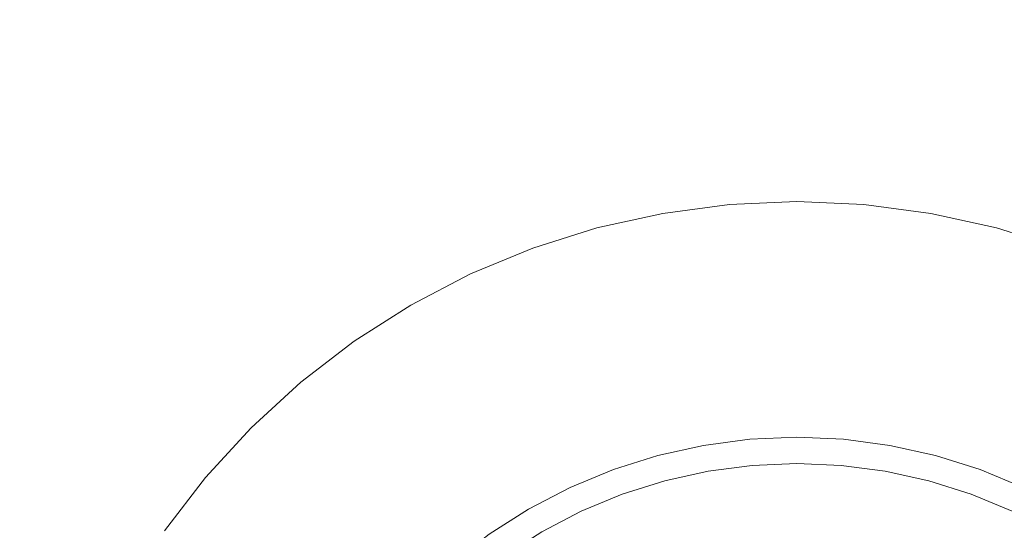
# Model space of a CAD drawing. Header units: millimetres. Extents: x -230 to 230, y -130 to 130.
# Tile 6 of 47: x -122 to -104, y -97 to -87. Entities that reach past the tile are written whole.
import ezdxf

# ---------------------------------------------------------------- set-up
doc = ezdxf.new("R2010")
doc.units = ezdxf.units.MM
doc.header["$LTSCALE"] = 25.4
doc.layers.add('Lighting-Moving Light', color=7, linetype='Continuous', lineweight=5, true_color=0x000000)

# ---------------------------------------------------------------- blocks, each defined once
blk = doc.blocks.new('Group-1')
at = {"layer": 'Lighting-Moving Light', "color": 7, "linetype": 'Continuous', "lineweight": 5, "transparency": 33554687}
for points, invisible_edges in [([(-503.576, 1.533, -25), (-503.576, 226.446, -25), (-761.075, 239.033, -25), (-761.075, -11.053, -25)], 14), ([(-770.152, 222.936, -116.924), (-519.672, 235.523, -116.924), (-519.672, -7.543, -116.924), (-757.565, -7.543, -116.924)], 11), ([(-770.152, 5.043, -116.924), (-770.152, 222.936, -116.924), (-757.565, -7.543, -116.924)], 10), ([(-749.872, 22.996, -24.957), (-748.637, 23.269, -24.957), (-747.383, 23.434, -24.957), (-746.119, 8.99, -24.957)], 12), ([(-747.383, 23.434, -24.957), (-748.637, 23.269, -24.957), (-747.868, 18.911, -0.368), (-746.997, 19.025, -0.368)], 10), ([(-746.119, 23.49, -24.957), (-747.383, 23.434, -24.957), (-746.997, 19.025, -0.368), (-746.119, 19.064, -0.368)], 10), ([(-747.383, 23.434, -24.957), (-746.119, 23.49, -24.957), (-744.855, 23.434, -24.957), (-746.119, 8.99, -24.957)], 12), ([(-744.855, 23.434, -24.957), (-746.119, 23.49, -24.957), (-746.119, 19.064, -0.368), (-745.241, 19.025, -0.368)], 10), ([(-744.855, 23.434, -24.957), (-743.601, 23.269, -24.957), (-742.366, 22.996, -24.957), (-746.119, 8.99, -24.957)], 12), ([(-743.601, 23.269, -24.957), (-744.855, 23.434, -24.957), (-745.241, 19.025, -0.368), (-744.369, 18.911, -0.368)], 10), ([(-748.637, 23.269, -24.957), (-749.872, 22.996, -24.957), (-748.726, 18.72, -0.368), (-747.868, 18.911, -0.368)], 10), ([(-742.366, 22.996, -24.957), (-743.601, 23.269, -24.957), (-744.369, 18.911, -0.368), (-743.511, 18.72, -0.368)], 10), ([(-752.247, 22.131, -24.957), (-751.078, 22.615, -24.957), (-749.872, 22.996, -24.957), (-746.119, 8.99, -24.957)], 12), ([(-749.872, 22.996, -24.957), (-751.078, 22.615, -24.957), (-749.564, 18.456, -0.368), (-748.726, 18.72, -0.368)], 10), ([(-742.366, 22.996, -24.957), (-741.159, 22.615, -24.957), (-739.991, 22.131, -24.957), (-746.119, 8.99, -24.957)], 12), ([(-741.159, 22.615, -24.957), (-742.366, 22.996, -24.957), (-743.511, 18.72, -0.368), (-742.673, 18.456, -0.368)], 10), ([(-751.078, 22.615, -24.957), (-752.247, 22.131, -24.957), (-750.376, 18.12, -0.368), (-749.564, 18.456, -0.368)], 10), ([(-739.991, 22.131, -24.957), (-741.159, 22.615, -24.957), (-742.673, 18.456, -0.368), (-741.861, 18.12, -0.368)], 10), ([(-754.436, 20.867, -24.957), (-753.369, 21.547, -24.957), (-752.247, 22.131, -24.957), (-746.119, 8.99, -24.957)], 12), ([(-752.247, 22.131, -24.957), (-753.369, 21.547, -24.957), (-751.156, 17.714, -0.368), (-750.376, 18.12, -0.368)], 10), ([(-739.991, 22.131, -24.957), (-738.869, 21.547, -24.957), (-737.802, 20.867, -24.957), (-746.119, 8.99, -24.957)], 12), ([(-753.369, 21.547, -24.957), (-754.436, 20.867, -24.957), (-751.897, 17.242, -0.368), (-751.156, 17.714, -0.368)], 10), ([(-756.372, 19.243, -24.957), (-755.439, 20.097, -24.957), (-754.436, 20.867, -24.957), (-746.119, 8.99, -24.957)], 12), ([(-754.436, 20.867, -24.957), (-755.439, 20.097, -24.957), (-752.594, 16.707, -0.368), (-751.897, 17.242, -0.368)], 10), ([(-737.802, 20.867, -24.957), (-736.798, 20.097, -24.957), (-735.866, 19.243, -24.957), (-746.119, 8.99, -24.957)], 12), ([(-755.439, 20.097, -24.957), (-756.372, 19.243, -24.957), (-753.242, 16.113, -0.368), (-752.594, 16.707, -0.368)], 10), ([(-757.996, 17.306, -24.957), (-757.226, 18.31, -24.957), (-756.372, 19.243, -24.957), (-746.119, 8.99, -24.957)], 12), ([(-756.372, 19.243, -24.957), (-757.226, 18.31, -24.957), (-753.836, 15.465, -0.368), (-753.242, 16.113, -0.368)], 10), ([(-735.866, 19.243, -24.957), (-735.011, 18.31, -24.957), (-734.241, 17.306, -24.957), (-746.119, 8.99, -24.957)], 12), ([(-746.996, 19.016, -0.326), (-746.119, 19.054, -0.326), (-746.119, 19.064, -0.368), (-746.997, 19.025, -0.368)], 11), ([(-746.119, 19.054, -0.326), (-745.242, 19.016, -0.326), (-745.241, 19.025, -0.368), (-746.119, 19.064, -0.368)], 11), ([(-748.724, 18.711, -0.326), (-747.866, 18.901, -0.326), (-747.868, 18.911, -0.368), (-748.726, 18.72, -0.368)], 11), ([(-748.72, 18.698, -0.284), (-747.864, 18.888, -0.284), (-747.866, 18.901, -0.326), (-748.724, 18.711, -0.326)], 15), ([(-748.716, 18.682, -0.244), (-747.861, 18.872, -0.244), (-747.864, 18.888, -0.284), (-748.72, 18.698, -0.284)], 15), ([(-748.711, 18.663, -0.205), (-747.858, 18.852, -0.205), (-747.861, 18.872, -0.244), (-748.716, 18.682, -0.244)], 15), ([(-747.866, 18.901, -0.326), (-746.996, 19.016, -0.326), (-746.997, 19.025, -0.368), (-747.868, 18.911, -0.368)], 11), ([(-747.864, 18.888, -0.284), (-746.995, 19.003, -0.284), (-746.996, 19.016, -0.326), (-747.866, 18.901, -0.326)], 15), ([(-747.861, 18.872, -0.244), (-746.993, 18.986, -0.244), (-746.995, 19.003, -0.284), (-747.864, 18.888, -0.284)], 15), ([(-747.858, 18.852, -0.205), (-746.992, 18.966, -0.205), (-746.993, 18.986, -0.244), (-747.861, 18.872, -0.244)], 15), ([(-747.854, 18.829, -0.169), (-746.99, 18.942, -0.169), (-746.992, 18.966, -0.205), (-747.858, 18.852, -0.205)], 15), ([(-747.849, 18.803, -0.134), (-746.987, 18.916, -0.134), (-746.99, 18.942, -0.169), (-747.854, 18.829, -0.169)], 15), ([(-747.844, 18.774, -0.102), (-746.985, 18.887, -0.102), (-746.987, 18.916, -0.134), (-747.849, 18.803, -0.134)], 15), ([(-747.838, 18.742, -0.073), (-746.982, 18.855, -0.073), (-746.985, 18.887, -0.102), (-747.844, 18.774, -0.102)], 15), ([(-746.995, 19.003, -0.284), (-746.119, 19.041, -0.284), (-746.119, 19.054, -0.326), (-746.996, 19.016, -0.326)], 15), ([(-746.993, 18.986, -0.244), (-746.119, 19.024, -0.244), (-746.119, 19.041, -0.284), (-746.995, 19.003, -0.284)], 15), ([(-746.992, 18.966, -0.205), (-746.119, 19.004, -0.205), (-746.119, 19.024, -0.244), (-746.993, 18.986, -0.244)], 15), ([(-746.99, 18.942, -0.169), (-746.119, 18.98, -0.169), (-746.119, 19.004, -0.205), (-746.992, 18.966, -0.205)], 15), ([(-746.987, 18.916, -0.134), (-746.119, 18.954, -0.134), (-746.119, 18.98, -0.169), (-746.99, 18.942, -0.169)], 15), ([(-746.985, 18.887, -0.102), (-746.119, 18.924, -0.102), (-746.119, 18.954, -0.134), (-746.987, 18.916, -0.134)], 15), ([(-746.982, 18.855, -0.073), (-746.119, 18.892, -0.073), (-746.119, 18.924, -0.102), (-746.985, 18.887, -0.102)], 15), ([(-746.979, 18.82, -0.046), (-746.119, 18.858, -0.046), (-746.119, 18.892, -0.073), (-746.982, 18.855, -0.073)], 15), ([(-746.119, 19.041, -0.284), (-745.243, 19.003, -0.284), (-745.242, 19.016, -0.326), (-746.119, 19.054, -0.326)], 15), ([(-746.119, 19.024, -0.244), (-745.244, 18.986, -0.244), (-745.243, 19.003, -0.284), (-746.119, 19.041, -0.284)], 15), ([(-746.119, 19.004, -0.205), (-745.246, 18.966, -0.205), (-745.244, 18.986, -0.244), (-746.119, 19.024, -0.244)], 15), ([(-746.119, 18.98, -0.169), (-745.248, 18.942, -0.169), (-745.246, 18.966, -0.205), (-746.119, 19.004, -0.205)], 15), ([(-746.119, 18.954, -0.134), (-745.25, 18.916, -0.134), (-745.248, 18.942, -0.169), (-746.119, 18.98, -0.169)], 15), ([(-746.119, 18.924, -0.102), (-745.253, 18.887, -0.102), (-745.25, 18.916, -0.134), (-746.119, 18.954, -0.134)], 15), ([(-746.119, 18.892, -0.073), (-745.256, 18.855, -0.073), (-745.253, 18.887, -0.102), (-746.119, 18.924, -0.102)], 15), ([(-746.119, 18.858, -0.046), (-745.259, 18.82, -0.046), (-745.256, 18.855, -0.073), (-746.119, 18.892, -0.073)], 15), ([(-745.256, 18.855, -0.073), (-744.399, 18.742, -0.073), (-744.394, 18.774, -0.102), (-745.253, 18.887, -0.102)], 15), ([(-745.253, 18.887, -0.102), (-744.394, 18.774, -0.102), (-744.388, 18.803, -0.134), (-745.25, 18.916, -0.134)], 15), ([(-745.25, 18.916, -0.134), (-744.388, 18.803, -0.134), (-744.384, 18.829, -0.169), (-745.248, 18.942, -0.169)], 15), ([(-745.248, 18.942, -0.169), (-744.384, 18.829, -0.169), (-744.38, 18.852, -0.205), (-745.246, 18.966, -0.205)], 15), ([(-745.246, 18.966, -0.205), (-744.38, 18.852, -0.205), (-744.376, 18.872, -0.244), (-745.244, 18.986, -0.244)], 15), ([(-745.244, 18.986, -0.244), (-744.376, 18.872, -0.244), (-744.373, 18.888, -0.284), (-745.243, 19.003, -0.284)], 15), ([(-745.243, 19.003, -0.284), (-744.373, 18.888, -0.284), (-744.371, 18.901, -0.326), (-745.242, 19.016, -0.326)], 15), ([(-745.242, 19.016, -0.326), (-744.371, 18.901, -0.326), (-744.369, 18.911, -0.368), (-745.241, 19.025, -0.368)], 11), ([(-744.38, 18.852, -0.205), (-743.527, 18.663, -0.205), (-743.522, 18.682, -0.244), (-744.376, 18.872, -0.244)], 15), ([(-744.376, 18.872, -0.244), (-743.522, 18.682, -0.244), (-743.517, 18.698, -0.284), (-744.373, 18.888, -0.284)], 15), ([(-744.373, 18.888, -0.284), (-743.517, 18.698, -0.284), (-743.514, 18.711, -0.326), (-744.371, 18.901, -0.326)], 15), ([(-744.371, 18.901, -0.326), (-743.514, 18.711, -0.326), (-743.511, 18.72, -0.368), (-744.369, 18.911, -0.368)], 11), ([(-749.561, 18.447, -0.326), (-748.724, 18.711, -0.326), (-748.726, 18.72, -0.368), (-749.564, 18.456, -0.368)], 11), ([(-749.557, 18.435, -0.284), (-748.72, 18.698, -0.284), (-748.724, 18.711, -0.326), (-749.561, 18.447, -0.326)], 15), ([(-749.551, 18.419, -0.244), (-748.716, 18.682, -0.244), (-748.72, 18.698, -0.284), (-749.557, 18.435, -0.284)], 15), ([(-748.705, 18.64, -0.169), (-747.854, 18.829, -0.169), (-747.858, 18.852, -0.205), (-748.711, 18.663, -0.205)], 15), ([(-748.698, 18.614, -0.134), (-747.849, 18.803, -0.134), (-747.854, 18.829, -0.169), (-748.705, 18.64, -0.169)], 15), ([(-748.69, 18.586, -0.102), (-747.844, 18.774, -0.102), (-747.849, 18.803, -0.134), (-748.698, 18.614, -0.134)], 15), ([(-748.682, 18.555, -0.073), (-747.838, 18.742, -0.073), (-747.844, 18.774, -0.102), (-748.69, 18.586, -0.102)], 15), ([(-748.673, 18.522, -0.046), (-747.832, 18.708, -0.046), (-747.838, 18.742, -0.073), (-748.682, 18.555, -0.073)], 15), ([(-748.663, 18.486, -0.023), (-747.826, 18.672, -0.023), (-747.832, 18.708, -0.046), (-748.673, 18.522, -0.046)], 15), ([(-747.832, 18.708, -0.046), (-746.979, 18.82, -0.046), (-746.982, 18.855, -0.073), (-747.838, 18.742, -0.073)], 15), ([(-747.826, 18.672, -0.023), (-746.976, 18.784, -0.023), (-746.979, 18.82, -0.046), (-747.832, 18.708, -0.046)], 15), ([(-747.819, 18.634, -0.003), (-746.972, 18.745, -0.003), (-746.976, 18.784, -0.023), (-747.826, 18.672, -0.023)], 15), ([(-747.812, 18.594, 0.013), (-746.969, 18.705, 0.013), (-746.972, 18.745, -0.003), (-747.819, 18.634, -0.003)], 15), ([(-747.805, 18.553, 0.027), (-746.965, 18.664, 0.027), (-746.969, 18.705, 0.013), (-747.812, 18.594, 0.013)], 15), ([(-746.976, 18.784, -0.023), (-746.119, 18.821, -0.023), (-746.119, 18.858, -0.046), (-746.979, 18.82, -0.046)], 15), ([(-746.972, 18.745, -0.003), (-746.119, 18.782, -0.003), (-746.119, 18.821, -0.023), (-746.976, 18.784, -0.023)], 15), ([(-746.969, 18.705, 0.013), (-746.119, 18.742, 0.013), (-746.119, 18.782, -0.003), (-746.972, 18.745, -0.003)], 15), ([(-746.965, 18.664, 0.027), (-746.119, 18.701, 0.027), (-746.119, 18.742, 0.013), (-746.969, 18.705, 0.013)], 15), ([(-746.961, 18.621, 0.036), (-746.119, 18.658, 0.036), (-746.119, 18.701, 0.027), (-746.965, 18.664, 0.027)], 15), ([(-746.119, 18.821, -0.023), (-745.262, 18.784, -0.023), (-745.259, 18.82, -0.046), (-746.119, 18.858, -0.046)], 15), ([(-746.119, 18.782, -0.003), (-745.265, 18.745, -0.003), (-745.262, 18.784, -0.023), (-746.119, 18.821, -0.023)], 15), ([(-746.119, 18.742, 0.013), (-745.269, 18.705, 0.013), (-745.265, 18.745, -0.003), (-746.119, 18.782, -0.003)], 15), ([(-746.119, 18.701, 0.027), (-745.272, 18.664, 0.027), (-745.269, 18.705, 0.013), (-746.119, 18.742, 0.013)], 15), ([(-746.119, 18.658, 0.036), (-745.276, 18.621, 0.036), (-745.272, 18.664, 0.027), (-746.119, 18.701, 0.027)], 15), ([(-745.272, 18.664, 0.027), (-744.432, 18.553, 0.027), (-744.425, 18.594, 0.013), (-745.269, 18.705, 0.013)], 15), ([(-745.269, 18.705, 0.013), (-744.425, 18.594, 0.013), (-744.418, 18.634, -0.003), (-745.265, 18.745, -0.003)], 15), ([(-745.265, 18.745, -0.003), (-744.418, 18.634, -0.003), (-744.412, 18.672, -0.023), (-745.262, 18.784, -0.023)], 15), ([(-745.262, 18.784, -0.023), (-744.412, 18.672, -0.023), (-744.405, 18.708, -0.046), (-745.259, 18.82, -0.046)], 15), ([(-745.259, 18.82, -0.046), (-744.405, 18.708, -0.046), (-744.399, 18.742, -0.073), (-745.256, 18.855, -0.073)], 15), ([(-744.412, 18.672, -0.023), (-743.574, 18.486, -0.023), (-743.565, 18.522, -0.046), (-744.405, 18.708, -0.046)], 15), ([(-744.405, 18.708, -0.046), (-743.565, 18.522, -0.046), (-743.556, 18.555, -0.073), (-744.399, 18.742, -0.073)], 15), ([(-744.399, 18.742, -0.073), (-743.556, 18.555, -0.073), (-743.547, 18.586, -0.102), (-744.394, 18.774, -0.102)], 15), ([(-744.394, 18.774, -0.102), (-743.547, 18.586, -0.102), (-743.54, 18.614, -0.134), (-744.388, 18.803, -0.134)], 15), ([(-744.388, 18.803, -0.134), (-743.54, 18.614, -0.134), (-743.533, 18.64, -0.169), (-744.384, 18.829, -0.169)], 15), ([(-744.384, 18.829, -0.169), (-743.533, 18.64, -0.169), (-743.527, 18.663, -0.205), (-744.38, 18.852, -0.205)], 15), ([(-743.522, 18.682, -0.244), (-742.687, 18.419, -0.244), (-742.681, 18.435, -0.284), (-743.517, 18.698, -0.284)], 15), ([(-743.517, 18.698, -0.284), (-742.681, 18.435, -0.284), (-742.677, 18.447, -0.326), (-743.514, 18.711, -0.326)], 15), ([(-743.514, 18.711, -0.326), (-742.677, 18.447, -0.326), (-742.673, 18.456, -0.368), (-743.511, 18.72, -0.368)], 11), ([(-749.544, 18.4, -0.205), (-748.711, 18.663, -0.205), (-748.716, 18.682, -0.244), (-749.551, 18.419, -0.244)], 15), ([(-749.536, 18.378, -0.169), (-748.705, 18.64, -0.169), (-748.711, 18.663, -0.205), (-749.544, 18.4, -0.205)], 15), ([(-749.527, 18.353, -0.134), (-748.698, 18.614, -0.134), (-748.705, 18.64, -0.169), (-749.536, 18.378, -0.169)], 15), ([(-749.517, 18.325, -0.102), (-748.69, 18.586, -0.102), (-748.698, 18.614, -0.134), (-749.527, 18.353, -0.134)], 15), ([(-749.506, 18.295, -0.073), (-748.682, 18.555, -0.073), (-748.69, 18.586, -0.102), (-749.517, 18.325, -0.102)], 15), ([(-749.494, 18.263, -0.046), (-748.673, 18.522, -0.046), (-748.682, 18.555, -0.073), (-749.506, 18.295, -0.073)], 15), ([(-749.481, 18.228, -0.023), (-748.663, 18.486, -0.023), (-748.673, 18.522, -0.046), (-749.494, 18.263, -0.046)], 15), ([(-748.653, 18.449, -0.003), (-747.819, 18.634, -0.003), (-747.826, 18.672, -0.023), (-748.663, 18.486, -0.023)], 15), ([(-748.643, 18.41, 0.013), (-747.812, 18.594, 0.013), (-747.819, 18.634, -0.003), (-748.653, 18.449, -0.003)], 15), ([(-748.632, 18.37, 0.027), (-747.805, 18.553, 0.027), (-747.812, 18.594, 0.013), (-748.643, 18.41, 0.013)], 15), ([(-748.621, 18.329, 0.036), (-747.798, 18.511, 0.036), (-747.805, 18.553, 0.027), (-748.632, 18.37, 0.027)], 15), ([(-748.61, 18.287, 0.042), (-747.79, 18.469, 0.042), (-747.798, 18.511, 0.036), (-748.621, 18.329, 0.036)], 15), ([(-746.954, 18.535, 0.043), (-747.783, 18.426, 0.043), (-748.599, 18.245, 0.043), (-746.119, 8.99, 0.043)], 12), ([(-747.798, 18.511, 0.036), (-746.961, 18.621, 0.036), (-746.965, 18.664, 0.027), (-747.805, 18.553, 0.027)], 15), ([(-747.79, 18.469, 0.042), (-746.958, 18.578, 0.042), (-746.961, 18.621, 0.036), (-747.798, 18.511, 0.036)], 15), ([(-747.783, 18.426, 0.043), (-746.954, 18.535, 0.043), (-746.958, 18.578, 0.042), (-747.79, 18.469, 0.042)], 14), ([(-746.958, 18.578, 0.042), (-746.119, 18.615, 0.042), (-746.119, 18.658, 0.036), (-746.961, 18.621, 0.036)], 15), ([(-746.954, 18.535, 0.043), (-746.119, 18.572, 0.043), (-746.119, 18.615, 0.042), (-746.958, 18.578, 0.042)], 14), ([(-745.284, 18.535, 0.043), (-746.119, 18.572, 0.043), (-746.954, 18.535, 0.043), (-746.119, 8.99, 0.043)], 12), ([(-746.119, 18.615, 0.042), (-745.28, 18.578, 0.042), (-745.276, 18.621, 0.036), (-746.119, 18.658, 0.036)], 15), ([(-746.119, 18.572, 0.043), (-745.284, 18.535, 0.043), (-745.28, 18.578, 0.042), (-746.119, 18.615, 0.042)], 14), ([(-743.639, 18.245, 0.043), (-744.455, 18.426, 0.043), (-745.284, 18.535, 0.043), (-746.119, 8.99, 0.043)], 12), ([(-745.284, 18.535, 0.043), (-744.455, 18.426, 0.043), (-744.447, 18.469, 0.042), (-745.28, 18.578, 0.042)], 14), ([(-745.28, 18.578, 0.042), (-744.447, 18.469, 0.042), (-744.44, 18.511, 0.036), (-745.276, 18.621, 0.036)], 15), ([(-745.276, 18.621, 0.036), (-744.44, 18.511, 0.036), (-744.432, 18.553, 0.027), (-745.272, 18.664, 0.027)], 15), ([(-744.447, 18.469, 0.042), (-743.628, 18.287, 0.042), (-743.616, 18.329, 0.036), (-744.44, 18.511, 0.036)], 15), ([(-744.44, 18.511, 0.036), (-743.616, 18.329, 0.036), (-743.605, 18.37, 0.027), (-744.432, 18.553, 0.027)], 15), ([(-744.432, 18.553, 0.027), (-743.605, 18.37, 0.027), (-743.595, 18.41, 0.013), (-744.425, 18.594, 0.013)], 15), ([(-744.425, 18.594, 0.013), (-743.595, 18.41, 0.013), (-743.584, 18.449, -0.003), (-744.418, 18.634, -0.003)], 15), ([(-744.418, 18.634, -0.003), (-743.584, 18.449, -0.003), (-743.574, 18.486, -0.023), (-744.412, 18.672, -0.023)], 15), ([(-743.574, 18.486, -0.023), (-742.756, 18.228, -0.023), (-742.744, 18.263, -0.046), (-743.565, 18.522, -0.046)], 15), ([(-743.565, 18.522, -0.046), (-742.744, 18.263, -0.046), (-742.732, 18.295, -0.073), (-743.556, 18.555, -0.073)], 15), ([(-743.556, 18.555, -0.073), (-742.732, 18.295, -0.073), (-742.721, 18.325, -0.102), (-743.547, 18.586, -0.102)], 15), ([(-743.547, 18.586, -0.102), (-742.721, 18.325, -0.102), (-742.711, 18.353, -0.134), (-743.54, 18.614, -0.134)], 15), ([(-743.54, 18.614, -0.134), (-742.711, 18.353, -0.134), (-742.702, 18.378, -0.169), (-743.533, 18.64, -0.169)], 15), ([(-743.533, 18.64, -0.169), (-742.702, 18.378, -0.169), (-742.694, 18.4, -0.205), (-743.527, 18.663, -0.205)], 15), ([(-743.527, 18.663, -0.205), (-742.694, 18.4, -0.205), (-742.687, 18.419, -0.244), (-743.522, 18.682, -0.244)], 15), ([(-750.372, 18.111, -0.326), (-749.561, 18.447, -0.326), (-749.564, 18.456, -0.368), (-750.376, 18.12, -0.368)], 11), ([(-750.367, 18.099, -0.284), (-749.557, 18.435, -0.284), (-749.561, 18.447, -0.326), (-750.372, 18.111, -0.326)], 15), ([(-750.36, 18.084, -0.244), (-749.551, 18.419, -0.244), (-749.557, 18.435, -0.284), (-750.367, 18.099, -0.284)], 15), ([(-750.351, 18.066, -0.205), (-749.544, 18.4, -0.205), (-749.551, 18.419, -0.244), (-750.36, 18.084, -0.244)], 15), ([(-750.341, 18.044, -0.169), (-749.536, 18.378, -0.169), (-749.544, 18.4, -0.205), (-750.351, 18.066, -0.205)], 15), ([(-750.33, 18.02, -0.134), (-749.527, 18.353, -0.134), (-749.536, 18.378, -0.169), (-750.341, 18.044, -0.169)], 15), ([(-750.317, 17.994, -0.102), (-749.517, 18.325, -0.102), (-749.527, 18.353, -0.134), (-750.33, 18.02, -0.134)], 15), ([(-750.304, 17.965, -0.073), (-749.506, 18.295, -0.073), (-749.517, 18.325, -0.102), (-750.317, 17.994, -0.102)], 15), ([(-749.468, 18.192, -0.003), (-748.653, 18.449, -0.003), (-748.663, 18.486, -0.023), (-749.481, 18.228, -0.023)], 15), ([(-749.454, 18.154, 0.013), (-748.643, 18.41, 0.013), (-748.653, 18.449, -0.003), (-749.468, 18.192, -0.003)], 15), ([(-749.44, 18.115, 0.027), (-748.632, 18.37, 0.027), (-748.643, 18.41, 0.013), (-749.454, 18.154, 0.013)], 15), ([(-749.426, 18.075, 0.036), (-748.621, 18.329, 0.036), (-748.632, 18.37, 0.027), (-749.44, 18.115, 0.027)], 15), ([(-749.411, 18.035, 0.042), (-748.61, 18.287, 0.042), (-748.621, 18.329, 0.036), (-749.426, 18.075, 0.036)], 15), ([(-748.599, 18.245, 0.043), (-747.783, 18.426, 0.043), (-747.79, 18.469, 0.042), (-748.61, 18.287, 0.042)], 14), ([(-744.455, 18.426, 0.043), (-743.639, 18.245, 0.043), (-743.628, 18.287, 0.042), (-744.447, 18.469, 0.042)], 14), ([(-743.628, 18.287, 0.042), (-742.827, 18.035, 0.042), (-742.812, 18.075, 0.036), (-743.616, 18.329, 0.036)], 15), ([(-743.616, 18.329, 0.036), (-742.812, 18.075, 0.036), (-742.797, 18.115, 0.027), (-743.605, 18.37, 0.027)], 15), ([(-743.605, 18.37, 0.027), (-742.797, 18.115, 0.027), (-742.783, 18.154, 0.013), (-743.595, 18.41, 0.013)], 15), ([(-743.595, 18.41, 0.013), (-742.783, 18.154, 0.013), (-742.769, 18.192, -0.003), (-743.584, 18.449, -0.003)], 15), ([(-743.584, 18.449, -0.003), (-742.769, 18.192, -0.003), (-742.756, 18.228, -0.023), (-743.574, 18.486, -0.023)], 15), ([(-742.732, 18.295, -0.073), (-741.934, 17.965, -0.073), (-741.92, 17.994, -0.102), (-742.721, 18.325, -0.102)], 15), ([(-742.721, 18.325, -0.102), (-741.92, 17.994, -0.102), (-741.908, 18.02, -0.134), (-742.711, 18.353, -0.134)], 15), ([(-742.711, 18.353, -0.134), (-741.908, 18.02, -0.134), (-741.896, 18.044, -0.169), (-742.702, 18.378, -0.169)], 15), ([(-742.702, 18.378, -0.169), (-741.896, 18.044, -0.169), (-741.887, 18.066, -0.205), (-742.694, 18.4, -0.205)], 15), ([(-742.694, 18.4, -0.205), (-741.887, 18.066, -0.205), (-741.878, 18.084, -0.244), (-742.687, 18.419, -0.244)], 15), ([(-742.687, 18.419, -0.244), (-741.878, 18.084, -0.244), (-741.871, 18.099, -0.284), (-742.681, 18.435, -0.284)], 15), ([(-742.681, 18.435, -0.284), (-741.871, 18.099, -0.284), (-741.865, 18.111, -0.326), (-742.677, 18.447, -0.326)], 15), ([(-742.677, 18.447, -0.326), (-741.865, 18.111, -0.326), (-741.861, 18.12, -0.368), (-742.673, 18.456, -0.368)], 11), ([(-757.226, 18.31, -24.957), (-757.996, 17.306, -24.957), (-754.371, 14.768, -0.368), (-753.836, 15.465, -0.368)], 10), ([(-750.289, 17.933, -0.046), (-749.494, 18.263, -0.046), (-749.506, 18.295, -0.073), (-750.304, 17.965, -0.073)], 15), ([(-750.274, 17.9, -0.023), (-749.481, 18.228, -0.023), (-749.494, 18.263, -0.046), (-750.289, 17.933, -0.046)], 15), ([(-750.257, 17.865, -0.003), (-749.468, 18.192, -0.003), (-749.481, 18.228, -0.023), (-750.274, 17.9, -0.023)], 15), ([(-750.24, 17.828, 0.013), (-749.454, 18.154, 0.013), (-749.468, 18.192, -0.003), (-750.257, 17.865, -0.003)], 15), ([(-750.223, 17.791, 0.027), (-749.44, 18.115, 0.027), (-749.454, 18.154, 0.013), (-750.24, 17.828, 0.013)], 15), ([(-748.599, 18.245, 0.043), (-749.396, 17.994, 0.043), (-750.168, 17.674, 0.043), (-746.119, 8.99, 0.043)], 12), ([(-749.396, 17.994, 0.043), (-748.599, 18.245, 0.043), (-748.61, 18.287, 0.042), (-749.411, 18.035, 0.042)], 14), ([(-742.069, 17.674, 0.043), (-742.842, 17.994, 0.043), (-743.639, 18.245, 0.043), (-746.119, 8.99, 0.043)], 12), ([(-743.639, 18.245, 0.043), (-742.842, 17.994, 0.043), (-742.827, 18.035, 0.042), (-743.628, 18.287, 0.042)], 14), ([(-742.797, 18.115, 0.027), (-742.015, 17.791, 0.027), (-741.997, 17.828, 0.013), (-742.783, 18.154, 0.013)], 15), ([(-742.783, 18.154, 0.013), (-741.997, 17.828, 0.013), (-741.98, 17.865, -0.003), (-742.769, 18.192, -0.003)], 15), ([(-742.769, 18.192, -0.003), (-741.98, 17.865, -0.003), (-741.964, 17.9, -0.023), (-742.756, 18.228, -0.023)], 15), ([(-742.756, 18.228, -0.023), (-741.964, 17.9, -0.023), (-741.948, 17.933, -0.046), (-742.744, 18.263, -0.046)], 15), ([(-742.744, 18.263, -0.046), (-741.948, 17.933, -0.046), (-741.934, 17.965, -0.073), (-742.732, 18.295, -0.073)], 15), ([(-751.151, 17.706, -0.326), (-750.372, 18.111, -0.326), (-750.376, 18.12, -0.368), (-751.156, 17.714, -0.368)], 11), ([(-751.144, 17.694, -0.284), (-750.367, 18.099, -0.284), (-750.372, 18.111, -0.326), (-751.151, 17.706, -0.326)], 15), ([(-751.136, 17.68, -0.244), (-750.36, 18.084, -0.244), (-750.367, 18.099, -0.284), (-751.144, 17.694, -0.284)], 15), ([(-751.126, 17.662, -0.205), (-750.351, 18.066, -0.205), (-750.36, 18.084, -0.244), (-751.136, 17.68, -0.244)], 15), ([(-751.114, 17.642, -0.169), (-750.341, 18.044, -0.169), (-750.351, 18.066, -0.205), (-751.126, 17.662, -0.205)], 15), ([(-751.101, 17.619, -0.134), (-750.33, 18.02, -0.134), (-750.341, 18.044, -0.169), (-751.114, 17.642, -0.169)], 15), ([(-751.086, 17.593, -0.102), (-750.317, 17.994, -0.102), (-750.33, 18.02, -0.134), (-751.101, 17.619, -0.134)], 15), ([(-751.07, 17.566, -0.073), (-750.304, 17.965, -0.073), (-750.317, 17.994, -0.102), (-751.086, 17.593, -0.102)], 15), ([(-751.053, 17.536, -0.046), (-750.289, 17.933, -0.046), (-750.304, 17.965, -0.073), (-751.07, 17.566, -0.073)], 15), ([(-750.205, 17.752, 0.036), (-749.426, 18.075, 0.036), (-749.44, 18.115, 0.027), (-750.223, 17.791, 0.027)], 15), ([(-750.187, 17.713, 0.042), (-749.411, 18.035, 0.042), (-749.426, 18.075, 0.036), (-750.205, 17.752, 0.036)], 15), ([(-750.168, 17.674, 0.043), (-749.396, 17.994, 0.043), (-749.411, 18.035, 0.042), (-750.187, 17.713, 0.042)], 14), ([(-742.842, 17.994, 0.043), (-742.069, 17.674, 0.043), (-742.051, 17.713, 0.042), (-742.827, 18.035, 0.042)], 14), ([(-742.827, 18.035, 0.042), (-742.051, 17.713, 0.042), (-742.033, 17.752, 0.036), (-742.812, 18.075, 0.036)], 15), ([(-742.812, 18.075, 0.036), (-742.033, 17.752, 0.036), (-742.015, 17.791, 0.027), (-742.797, 18.115, 0.027)], 15), ([(-751.034, 17.504, -0.023), (-750.274, 17.9, -0.023), (-750.289, 17.933, -0.046), (-751.053, 17.536, -0.046)], 15), ([(-751.015, 17.47, -0.003), (-750.257, 17.865, -0.003), (-750.274, 17.9, -0.023), (-751.034, 17.504, -0.023)], 15), ([(-750.995, 17.436, 0.013), (-750.24, 17.828, 0.013), (-750.257, 17.865, -0.003), (-751.015, 17.47, -0.003)], 15), ([(-750.974, 17.4, 0.027), (-750.223, 17.791, 0.027), (-750.24, 17.828, 0.013), (-750.995, 17.436, 0.013)], 15), ([(-750.953, 17.363, 0.036), (-750.205, 17.752, 0.036), (-750.223, 17.791, 0.027), (-750.974, 17.4, 0.027)], 15), ([(-751.892, 17.234, -0.326), (-751.151, 17.706, -0.326), (-751.156, 17.714, -0.368), (-751.897, 17.242, -0.368)], 11), ([(-751.884, 17.223, -0.284), (-751.144, 17.694, -0.284), (-751.151, 17.706, -0.326), (-751.892, 17.234, -0.326)], 15), ([(-751.874, 17.209, -0.244), (-751.136, 17.68, -0.244), (-751.144, 17.694, -0.284), (-751.884, 17.223, -0.284)], 15), ([(-751.863, 17.193, -0.205), (-751.126, 17.662, -0.205), (-751.136, 17.68, -0.244), (-751.874, 17.209, -0.244)], 15), ([(-751.849, 17.174, -0.169), (-751.114, 17.642, -0.169), (-751.126, 17.662, -0.205), (-751.863, 17.193, -0.205)], 15), ([(-751.834, 17.152, -0.134), (-751.101, 17.619, -0.134), (-751.114, 17.642, -0.169), (-751.849, 17.174, -0.169)], 15), ([(-751.817, 17.128, -0.102), (-751.086, 17.593, -0.102), (-751.101, 17.619, -0.134), (-751.834, 17.152, -0.134)], 15), ([(-751.799, 17.101, -0.073), (-751.07, 17.566, -0.073), (-751.086, 17.593, -0.102), (-751.817, 17.128, -0.102)], 15), ([(-750.168, 17.674, 0.043), (-750.91, 17.288, 0.043), (-751.615, 16.839, 0.043), (-746.119, 8.99, 0.043)], 12), ([(-750.931, 17.326, 0.042), (-750.187, 17.713, 0.042), (-750.205, 17.752, 0.036), (-750.953, 17.363, 0.036)], 15), ([(-750.91, 17.288, 0.043), (-750.168, 17.674, 0.043), (-750.187, 17.713, 0.042), (-750.931, 17.326, 0.042)], 14), ([(-740.623, 16.839, 0.043), (-741.328, 17.288, 0.043), (-742.069, 17.674, 0.043), (-746.119, 8.99, 0.043)], 12), ([(-751.779, 17.073, -0.046), (-751.053, 17.536, -0.046), (-751.07, 17.566, -0.073), (-751.799, 17.101, -0.073)], 15), ([(-751.758, 17.043, -0.023), (-751.034, 17.504, -0.023), (-751.053, 17.536, -0.046), (-751.779, 17.073, -0.046)], 15), ([(-751.736, 17.011, -0.003), (-751.015, 17.47, -0.003), (-751.034, 17.504, -0.023), (-751.758, 17.043, -0.023)], 15), ([(-751.713, 16.978, 0.013), (-750.995, 17.436, 0.013), (-751.015, 17.47, -0.003), (-751.736, 17.011, -0.003)], 15), ([(-751.689, 16.944, 0.027), (-750.974, 17.4, 0.027), (-750.995, 17.436, 0.013), (-751.713, 16.978, 0.013)], 15), ([(-751.664, 16.91, 0.036), (-750.953, 17.363, 0.036), (-750.974, 17.4, 0.027), (-751.689, 16.944, 0.027)], 15), ([(-751.64, 16.874, 0.042), (-750.931, 17.326, 0.042), (-750.953, 17.363, 0.036), (-751.664, 16.91, 0.036)], 15), ([(-751.615, 16.839, 0.043), (-750.91, 17.288, 0.043), (-750.931, 17.326, 0.042), (-751.64, 16.874, 0.042)], 14)]:
    blk.add_3dface(points, dxfattribs=dict(at, invisible_edges=invisible_edges))
at = {"layer": 'Lighting-Moving Light', "color": 0, "flags": 1}
for tag in ['Yoke', '3D_Symbol_Name', 'Weight', 'Weight', 'Wattage', 'Candlepower', 'Body', 'Model_Name', 'Beam_Angle', 'Field_Angle', 'Remarks', 'Beam_Angle_2', 'Field_Angle_2', 'Num_Channels', 'Frame_Size', 'Device_Type', 'FixtureID', 'Frame_Size', 'Base', 'Lens', 'Inst_Type', 'Lamp']:
    blk.add_attdef(tag, (-554.515, 111.223), '', height=0.18, dxfattribs=at)

msp = doc.modelspace()

# ---------------------------------------------------------------- block references
at = {"layer": 'Lighting-Moving Light', "color": 7, "transparency": 33554687}
msp.add_blockref('Group-1', (638.619, -113.99), dxfattribs=at)

doc.saveas('drawing.dxf')
